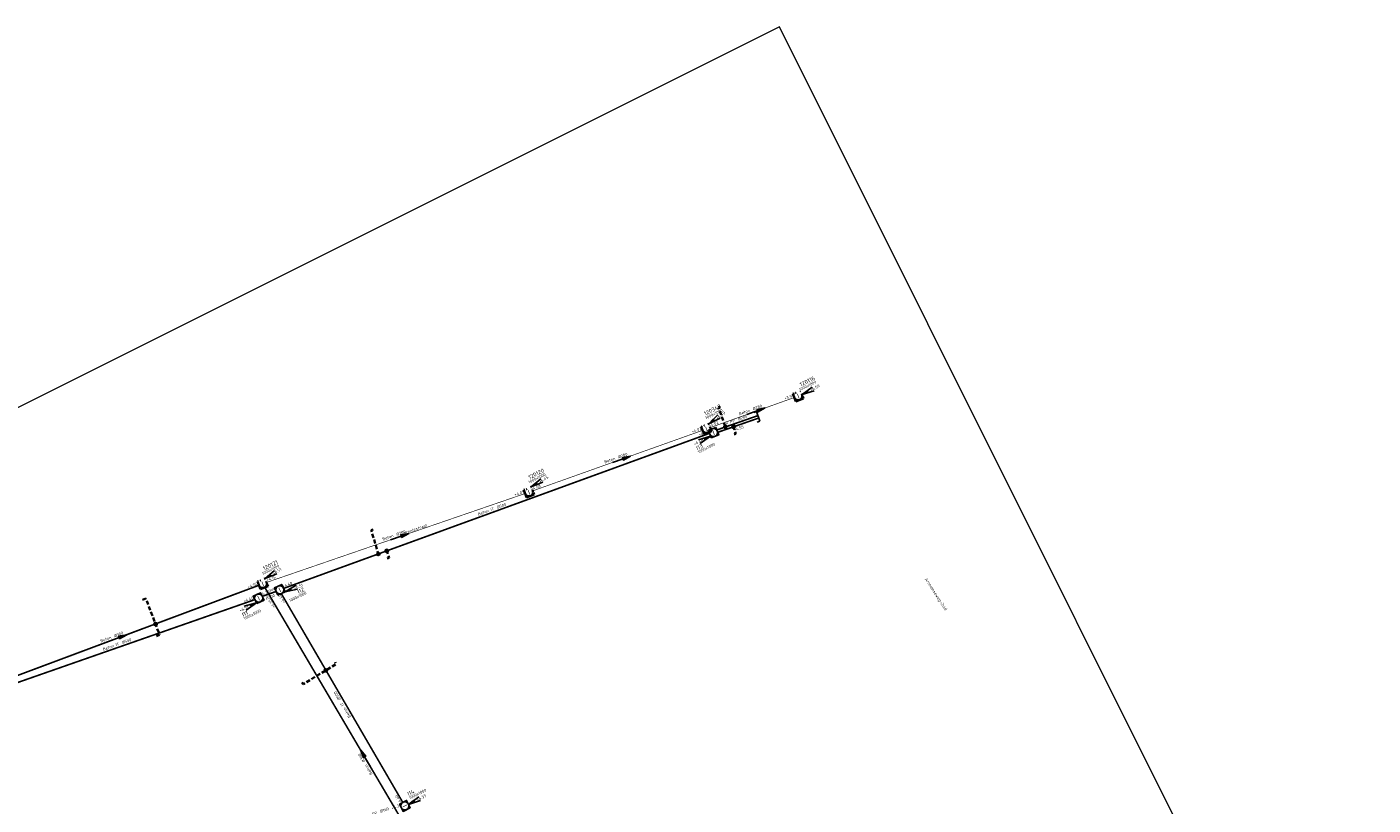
# Model space of a CAD drawing. Header units: metres. Extents: x 154356 to 156379, y 460545 to 462673.
# Tile 8 of 10: x 155211 to 155377, y 461676 to 461772. Entities that reach past the tile are written whole.
import ezdxf
from ezdxf.enums import TextEntityAlignment as Align

# ---------------------------------------------------------------- set-up
doc = ezdxf.new("R2010")
doc.units = ezdxf.units.M
for name, pattern in [('RI-HWA-SO', [7.4, 5, -2.4]), ('RI-ITR', [10.4, 5, -1.8, 0, -1.8, 0, -1.8]), ('RI-VWA', [11, 5, -3, 0, -3])]:
    doc.linetypes.add(name, pattern=pattern)
for name, color, linetype, lineweight in [('B-OI-RI-VWA_TRANSPORTLEIDING-G', 253, 'RI-VWA', 35), ('B-WE-RI-VWA_DIAM-BOB-STROOMRICHTING-S', 253, 'Continuous', 25), ('B-WE-RI-VWA_PUTDEKSELHOOGTE-S', 253, 'Continuous', 25), ('B-WE-RI-VWA_PUTNUMMER-T50', 253, 'Continuous', 50), ('B-WE-RI-VWA_RIOOLPUT-S-200', 253, 'RI-VWA', 35)]:
    doc.layers.add(name, color=color, linetype=linetype, lineweight=lineweight)
for name, color, linetype, lineweight, true_color in [('N-OI-RI-VWA_TRANSPORTLEIDING-G', 20, 'RI-VWA', 35, 0xff3f00), ('N-WE-RI-HWA_DIAM-BOB-STROOMRICHTING-S', 150, 'Continuous', 25, 0x007fff), ('N-WE-RI-HWA_HULPSTUK-S', 150, 'Continuous', 25, 0x007fff), ('N-WE-RI-HWA_HULPSTUK-S-200', 150, 'Continuous', 25, 0x007fff), ('N-WE-RI-HWA_RIOOLLEIDING_PVC_125-G', 150, 'RI-HWA-SO', 35, 0x007fff), ('N-WE-RI-HWA_TRANSPORTLEIDING-G', 150, 'RI-HWA-SO', 35, 0x007fff), ('N-WE-RI-ITR_DIAM-BOB-STROOMRICHTING-S', 7, 'Continuous', 25, 0x00a500), ('N-WE-RI-ITR_PUTDEKSELHOOGTE-S', 7, 'Continuous', 25, 0x00a500), ('N-WE-RI-ITR_PUTNUMMER-T25', 7, 'Continuous', 25, 0x00a500), ('N-WE-RI-ITR_RIOOLPUT-S-200', 7, 'Continuous', 25, 0x00a500), ('N-WE-RI-ITR_RIOOLPUT-T18', 7, 'Continuous', 18, 0x00a500), ('N-WE-RI-ITR_TRANSPORTLEIDING-G', 7, 'RI-ITR', 35, 0x00a500), ('N-WE-RI-VWA_DIAM-BOB-STROOMRICHTING-S', 20, 'Continuous', 25, 0xff3f00), ('X-XX-AL-T18', 1, 'Continuous', 18, 0xff0000)]:
    doc.layers.add(name, color=color, linetype=linetype, lineweight=lineweight, true_color=true_color)
doc.layers.add('X-XX-AL-HULPLIJN', color=4, linetype='Continuous', lineweight=18, plot=False)
doc.styles.add('NLCS-ISO', font='NLCS-ISO.ttf')
doc.styles.add('NLCS-ISO-M200-T18', font='NLCS-ISO.ttf', dxfattribs={"height": 0.36})
doc.styles.add('NLCS-ISO-M200-T25', font='NLCS-ISO.ttf', dxfattribs={"height": 0.5})

# ---------------------------------------------------------------- blocks, each defined once
blk = doc.blocks.new('*U29')
at = {"ltscale": 0.1}
blk.add_hatch(color=256, dxfattribs=at).paths.add_polyline_path([(8.5, 0), (3.5, -0.83), (3.5, 0.83)])
at = {"flags": 128}
blk.add_lwpolyline([(3.5, 0), (-3.5, 0)], dxfattribs=at)
at = {"ltscale": 0.1, "flags": 128}
blk.add_lwpolyline([(8.5, 0), (3.5, -0.83), (3.5, 0.83)], close=True, dxfattribs=at)
at = {"ltscale": 0.1, "style": 'NLCS-ISO'}
for tag, p in [('BOBL', (-118.74, 0)), ('MAT', (-1, 0.5))]:
    blk.add_attdef(tag, text='', height=1.8, dxfattribs=at).set_placement(p, align=Align.BOTTOM_RIGHT)
for tag, p in [('DIA', (1, 0.5)), ('BOBR', (111.14, 0))]:
    blk.add_attdef(tag, text='', height=1.8, dxfattribs=at).set_placement(p, align=Align.BOTTOM_LEFT)
blk = doc.blocks.new('SRI-HULP_EINDKAP-SO')
for p, q in [((0, -6.2), (0, 6.2)), ((0, 6.2), (3.5, 6.2)), ((0, -6.2), (3.5, -6.2))]:
    blk.add_line(p, q)
blk = doc.blocks.new('SRI-PUT_INSPECTIE-SO')
at = {"flags": 128}
blk.add_lwpolyline([(-2, -2), (2, -2), (2, 2), (-2, 2)], close=True, dxfattribs=at)
blk.add_circle((0, 0), 2)
at = {"style": 'NLCS-ISO'}
blk.add_text('I', height=2.5, dxfattribs=at).set_placement((0, -0.01), align=Align.MIDDLE_CENTER)
blk = doc.blocks.new('*U54')
at = {"ltscale": 0.1, "style": 'NLCS-ISO'}
for tag, p in [('BOBL', (-67.42, 0)), ('MAT', (-1, 0.5))]:
    blk.add_attdef(tag, text='', height=1.8, dxfattribs=at).set_placement(p, align=Align.BOTTOM_RIGHT)
for tag, p in [('DIA', (1, 0.5)), ('BOBR', (69.75, 0))]:
    blk.add_attdef(tag, text='', height=1.8, dxfattribs=at).set_placement(p, align=Align.BOTTOM_LEFT)
blk = doc.blocks.new('*U64')
at = {"ltscale": 0.1, "style": 'NLCS-ISO'}
for tag, p in [('BOBL', (-81.08, 0)), ('MAT', (-1, 0.5))]:
    blk.add_attdef(tag, text='', height=1.8, dxfattribs=at).set_placement(p, align=Align.BOTTOM_RIGHT)
for tag, p in [('DIA', (1, 0.5)), ('BOBR', (80.39, 0))]:
    blk.add_attdef(tag, text='', height=1.8, dxfattribs=at).set_placement(p, align=Align.BOTTOM_LEFT)
blk = doc.blocks.new('*U40')
at = {"ltscale": 0.1, "style": 'NLCS-ISO'}
for tag, p in [('BOBL', (-133.92, 0)), ('MAT', (-1, 0.5))]:
    blk.add_attdef(tag, text='', height=1.8, dxfattribs=at).set_placement(p, align=Align.BOTTOM_RIGHT)
for tag, p in [('DIA', (1, 0.5)), ('BOBR', (133.48, 0))]:
    blk.add_attdef(tag, text='', height=1.8, dxfattribs=at).set_placement(p, align=Align.BOTTOM_LEFT)
blk = doc.blocks.new('*U73')
at = {"ltscale": 0.1, "style": 'NLCS-ISO'}
for tag, p in [('BOBL', (-8.34, 0)), ('MAT', (-1, 0.5))]:
    blk.add_attdef(tag, text='', height=1.8, dxfattribs=at).set_placement(p, align=Align.BOTTOM_RIGHT)
for tag, p in [('DIA', (1, 0.5)), ('BOBR', (8.25, 0))]:
    blk.add_attdef(tag, text='', height=1.8, dxfattribs=at).set_placement(p, align=Align.BOTTOM_LEFT)
blk = doc.blocks.new('*U65')
at = {"ltscale": 0.1, "style": 'NLCS-ISO'}
for tag, p in [('BOBL', (-4.81, 0)), ('MAT', (-1, 0.5))]:
    blk.add_attdef(tag, text='', height=1.8, dxfattribs=at).set_placement(p, align=Align.BOTTOM_RIGHT)
for tag, p in [('DIA', (1, 0.5)), ('BOBR', (6.77, 0))]:
    blk.add_attdef(tag, text='', height=1.8, dxfattribs=at).set_placement(p, align=Align.BOTTOM_LEFT)
blk = doc.blocks.new('*U72')
at = {"ltscale": 0.1, "style": 'NLCS-ISO'}
for tag, p in [('BOBL', (-4.81, 0)), ('MAT', (-1, 0.5))]:
    blk.add_attdef(tag, text='', height=1.8, dxfattribs=at).set_placement(p, align=Align.BOTTOM_RIGHT)
for tag, p in [('DIA', (1, 0.5)), ('BOBR', (6.77, 0))]:
    blk.add_attdef(tag, text='', height=1.8, dxfattribs=at).set_placement(p, align=Align.BOTTOM_LEFT)
blk = doc.blocks.new('SRI-PUTDEKSELHOOGTE-SO')
blk.add_hatch(color=256).paths.add_polyline_path([(3.66, 1.37), (3.02, 2.49), (0, 0)])
for p, q in [((0, 0), (6.04, 4.97)), ((0, 0), (7.32, 2.74)), ((0, 0), (3.02, 2.49)), ((3.15, 2.26), (3.53, 1.59))]:
    blk.add_line(p, q)
at = {"ltscale": 0.1, "style": 'NLCS-ISO'}
blk.add_attdef('PUTHGT', text='', height=1.8, rotation=30, dxfattribs=at).set_placement((5.02, 2.93), align=Align.MIDDLE_LEFT)
blk = doc.blocks.new('*U83')
at = {"ltscale": 0.1}
blk.add_hatch(color=256, dxfattribs=at).paths.add_polyline_path([(8.5, 0), (3.5, -0.83), (3.5, 0.83)])
at = {"flags": 128}
blk.add_lwpolyline([(3.5, 0), (-3.5, 0)], dxfattribs=at)
at = {"ltscale": 0.1, "flags": 128}
blk.add_lwpolyline([(8.5, 0), (3.5, -0.83), (3.5, 0.83)], close=True, dxfattribs=at)
at = {"ltscale": 0.1, "style": 'NLCS-ISO'}
for tag, p in [('BOBL', (-78.09, 0)), ('MAT', (-1, 0.5))]:
    blk.add_attdef(tag, text='', height=1.8, dxfattribs=at).set_placement(p, align=Align.BOTTOM_RIGHT)
for tag, p in [('DIA', (1, 0.5)), ('BOBR', (77.95, 0))]:
    blk.add_attdef(tag, text='', height=1.8, dxfattribs=at).set_placement(p, align=Align.BOTTOM_LEFT)
blk = doc.blocks.new('*U84')
at = {"ltscale": 0.1}
blk.add_hatch(color=256, dxfattribs=at).paths.add_polyline_path([(8.5, 0), (3.5, -0.83), (3.5, 0.83)])
at = {"flags": 128}
blk.add_lwpolyline([(3.5, 0), (-3.5, 0)], dxfattribs=at)
at = {"ltscale": 0.1, "flags": 128}
blk.add_lwpolyline([(8.5, 0), (3.5, -0.83), (3.5, 0.83)], close=True, dxfattribs=at)
at = {"ltscale": 0.1, "style": 'NLCS-ISO'}
for tag, p in [('BOBL', (-49.99, 0)), ('MAT', (-1, 0.5))]:
    blk.add_attdef(tag, text='', height=1.8, dxfattribs=at).set_placement(p, align=Align.BOTTOM_RIGHT)
for tag, p in [('DIA', (1, 0.5)), ('BOBR', (49.16, 0))]:
    blk.add_attdef(tag, text='', height=1.8, dxfattribs=at).set_placement(p, align=Align.BOTTOM_LEFT)
blk = doc.blocks.new('*U85')
at = {"ltscale": 0.1}
blk.add_hatch(color=256, dxfattribs=at).paths.add_polyline_path([(8.5, 0), (3.5, -0.83), (3.5, 0.83)])
at = {"flags": 128}
blk.add_lwpolyline([(3.5, 0), (-3.5, 0)], dxfattribs=at)
at = {"ltscale": 0.1, "flags": 128}
blk.add_lwpolyline([(8.5, 0), (3.5, -0.83), (3.5, 0.83)], close=True, dxfattribs=at)
at = {"ltscale": 0.1, "style": 'NLCS-ISO'}
for tag, p in [('BOBL', (-21.78, 0)), ('MAT', (-1, 0.5))]:
    blk.add_attdef(tag, text='', height=1.8, dxfattribs=at).set_placement(p, align=Align.BOTTOM_RIGHT)
for tag, p in [('DIA', (1, 0.5)), ('BOBR', (21.59, 0))]:
    blk.add_attdef(tag, text='', height=1.8, dxfattribs=at).set_placement(p, align=Align.BOTTOM_LEFT)
blk = doc.blocks.new('*U98')
at = {"ltscale": 0.1}
blk.add_hatch(color=256, dxfattribs=at).paths.add_polyline_path([(8.5, 0), (3.5, -0.83), (3.5, 0.83)])
at = {"flags": 128}
blk.add_lwpolyline([(3.5, 0), (-3.5, 0)], dxfattribs=at)
at = {"ltscale": 0.1, "flags": 128}
blk.add_lwpolyline([(8.5, 0), (3.5, -0.83), (3.5, 0.83)], close=True, dxfattribs=at)
at = {"ltscale": 0.1, "style": 'NLCS-ISO'}
for tag, p in [('BOBL', (-89.71, 0)), ('MAT', (-1, 0.5))]:
    blk.add_attdef(tag, text='', height=1.8, dxfattribs=at).set_placement(p, align=Align.BOTTOM_RIGHT)
for tag, p in [('DIA', (1, 0.5)), ('BOBR', (88.78, 0))]:
    blk.add_attdef(tag, text='', height=1.8, dxfattribs=at).set_placement(p, align=Align.BOTTOM_LEFT)
blk = doc.blocks.new('SRI-HULP_INLAAT_125MM-SO')
h = blk.add_hatch(color=256)
h.dxf.hatch_style = 1
h.paths.add_polyline_path([(-0.71, 0.71, 0.198912), (-1, 0, 0.198912), (-0.71, -0.71), (0, 0)])
h = blk.add_hatch(color=256)
h.dxf.hatch_style = 1
h.paths.add_polyline_path([(1, 0, 0.198912), (0.71, 0.71), (0, 0), (0.71, -0.71, 0.198912)])
for p, q in [((-0.71, 0.71), (0.71, -0.71)), ((-0.71, -0.71), (0.71, 0.71))]:
    blk.add_line(p, q)
blk.add_circle((0, 0), 1)

msp = doc.modelspace()

# ---------------------------------------------------------------- linework, layer by layer
at = {"layer": 'B-OI-RI-VWA_TRANSPORTLEIDING-G', "const_width": 0.075, "flags": 128}
msp.add_lwpolyline([(155295.47, 461722.17), (155305.87, 461725.89)], dxfattribs=at)
at = {"layer": 'N-OI-RI-VWA_TRANSPORTLEIDING-G', "ltscale": 0.2, "const_width": 0.2, "flags": 128}
msp.add_lwpolyline([(155265.81, 461659.38), (155240.46, 461702.42)], dxfattribs=at)
at = {"layer": 'N-WE-RI-HWA_RIOOLLEIDING_PVC_125-G', "ltscale": 0.1, "flags": 128}
for points in [[(155298.42, 461721.32), (155298.65, 461721.41), (155298.34, 461722.27)], [(155253.83, 461709.59), (155253.59, 461709.52), (155254.47, 461706.56)], [(155255.58, 461706.02), (155255.81, 461706.1), (155255.51, 461706.94)], [(155225.34, 461700.9), (155225.76, 461701.06), (155227.38, 461696.79), (155227.46, 461696.57), (155227.04, 461696.41)], [(155245.04, 461690.69), (155245.17, 461690.48), (155248, 461692.2), (155249.27, 461692.97), (155249.14, 461693.19)]]:
    msp.add_lwpolyline(points, dxfattribs=at)
at = {"layer": 'N-WE-RI-HWA_TRANSPORTLEIDING-G', "ltscale": 0.2, "const_width": 0.2, "flags": 128}
for points in [[(155296.29, 461721.88), (155301.39, 461723.66)], [(155296.4, 461721.59), (155301.49, 461723.36)], [(155241.85, 461701.93), (155240.15, 461701.33)]]:
    msp.add_lwpolyline(points, dxfattribs=at)
at = {"layer": 'N-WE-RI-ITR_TRANSPORTLEIDING-G', "ltscale": 0.2, "const_width": 0.2, "flags": 128}
for points in [[(155242.78, 461702.31), (155295.38, 461721.46)], [(155239.23, 461700.93), (155206.32, 461689.43)], [(155242.49, 461701.67), (155257.5, 461675.88)]]:
    msp.add_lwpolyline(points, dxfattribs=at)
at = {"layer": 'X-XX-AL-HULPLIJN'}
msp.add_lwpolyline([(155163.25, 461517.91), (155377.34, 461624.89), (155304.01, 461771.65), (155089.92, 461664.67)], close=True, dxfattribs=at)

# ---------------------------------------------------------------- block references
at = {"layer": 'B-WE-RI-VWA_DIAM-BOB-STROOMRICHTING-S', "xscale": 0.2, "yscale": 0.2, "zscale": 0.2}
for name, p, rotation, values in [('*U85', (155300.67, 461724.03), 19.70425320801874, {'MAT': 'Beton', 'DIA': '%%c280', 'BOBL': '+4.02', 'BOBR': '+3.99'}), ('*U83', (155256.64, 461708.54), 18.96445729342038, {'MAT': 'Beton', 'DIA': '%%c280', 'BOBL': '+4.15', 'BOBR': '+4.09'})]:
    msp.add_blockref(name, p, dxfattribs=dict(at, rotation=rotation)).add_auto_attribs(values)
at = {"layer": 'B-WE-RI-VWA_RIOOLPUT-S-200', "xscale": 0.25, "yscale": 0.25, "zscale": 0.25, "rotation": 21.2753659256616}
for p in [(155306.34, 461726.06), (155295, 461722), (155273.08, 461714.19), (155240.2, 461702.87)]:
    msp.add_blockref('SRI-PUT_INSPECTIE-SO', p, dxfattribs=at)
at = {"layer": 'N-WE-RI-HWA_DIAM-BOB-STROOMRICHTING-S'}
ref = msp.add_blockref('*U65', (155298.84, 461722.77), dxfattribs=dict(at, xscale=0.2, yscale=0.2, zscale=0.2, rotation=19.21808274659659))
ref.add_attrib('MAT', '2x PP', dxfattribs={"layer": '0', "ltscale": 0.1, "height": 0.36, "rotation": 19.2181, "style": 'NLCS-ISO'}).set_placement((155298.62, 461722.8), align=Align.BOTTOM_RIGHT)
ref.add_attrib('DIA', '%%c200', dxfattribs={"layer": '0', "ltscale": 0.1, "height": 0.36, "rotation": 19.2181, "style": 'NLCS-ISO'}).set_placement((155299, 461722.93), align=Align.BOTTOM_LEFT)
ref = msp.add_blockref('*U65', (155298.35, 461721.45), dxfattribs=dict(at, xscale=0.2, yscale=0.2, zscale=0.2, rotation=19.21808274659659))
ref.add_attrib('DIA', '+4.55', dxfattribs={"layer": '0', "ltscale": 0.1, "height": 0.36, "rotation": 19.2181, "style": 'NLCS-ISO'}).set_placement((155298.5, 461721.61), align=Align.BOTTOM_LEFT)
ref = msp.add_blockref('*U72', (155241.99, 461701.9), dxfattribs=dict(at, xscale=0.2000000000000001, yscale=0.2000000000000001, zscale=0.2000000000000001, rotation=19.40395554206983))
ref.add_attrib('MAT', 'PP', dxfattribs={"layer": '0', "ltscale": 0.1, "height": 0.36, "rotation": 19.404, "style": 'NLCS-ISO'}).set_placement((155241.77, 461701.93), align=Align.BOTTOM_RIGHT)
ref = msp.add_blockref('*U72', (155241.39, 461701.65), dxfattribs=dict(at, xscale=0.2000000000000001, yscale=0.2000000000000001, zscale=0.2000000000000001, rotation=19.40395554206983))
ref.add_attrib('MAT', '+4.75', dxfattribs={"layer": '0', "ltscale": 0.1, "height": 0.36, "rotation": 19.404, "style": 'NLCS-ISO'}).set_placement((155241.16, 461701.68), align=Align.BOTTOM_RIGHT)
ref = msp.add_blockref('*U72', (155240.53, 461700.63), dxfattribs=dict(at, xscale=0.2000000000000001, yscale=0.2000000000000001, zscale=0.2000000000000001, rotation=19.40395554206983))
ref.add_attrib('DIA', '%%c200', dxfattribs={"layer": '0', "ltscale": 0.1, "height": 0.36, "rotation": 19.404, "style": 'NLCS-ISO'}).set_placement((155240.68, 461700.79), align=Align.BOTTOM_LEFT)
at = {"layer": 'N-WE-RI-HWA_DIAM-BOB-STROOMRICHTING-S', "xscale": 0.2, "yscale": 0.2, "zscale": 0.2, "rotation": 19.95525098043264}
msp.add_blockref('*U73', (155254.65, 461674.32), dxfattribs=at).add_auto_attribs({'MAT': 'PP', 'DIA': '%%c160', 'BOBL': '+5.38', 'BOBR': '+5.38'})
at = {"layer": 'N-WE-RI-HWA_HULPSTUK-S', "xscale": 0.1, "yscale": 0.1, "zscale": 0.1, "rotation": 199.2180827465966}
msp.add_blockref('SRI-HULP_EINDKAP-SO', (155301.4, 461723.56), dxfattribs=at)
at = {"layer": 'N-WE-RI-HWA_HULPSTUK-S-200', "xscale": 0.2, "yscale": 0.2, "zscale": 0.2, "rotation": 28.24990663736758}
for p in [(155298.34, 461722.27), (155254.47, 461706.56), (155255.51, 461706.94), (155226.96, 461697.9), (155248, 461692.2)]:
    msp.add_blockref('SRI-HULP_INLAAT_125MM-SO', p, dxfattribs=at)
at = {"layer": 'N-WE-RI-ITR_DIAM-BOB-STROOMRICHTING-S', "xscale": 0.2, "yscale": 0.2, "zscale": 0.2}
for name, p, rotation in [('*U40', (155269.08, 461711.88), 20.00000000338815), ('*U64', (155222.77, 461695.18), 19.26419845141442), ('*U54', (155250.12, 461688.56), 120.1955546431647)]:
    msp.add_blockref(name, p, dxfattribs=dict(at, rotation=rotation)).add_auto_attribs({'MAT': 'Beton IT', 'DIA': '%%c500', 'BOBL': '+4.40', 'BOBR': '+4.40'})
at = {"layer": 'N-WE-RI-ITR_PUTDEKSELHOOGTE-S', "xscale": 0.2, "yscale": 0.2, "zscale": 0.2, "rotation": 357.5439726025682}
msp.add_blockref('SRI-PUTDEKSELHOOGTE-SO', (155258.21, 461675.64), dxfattribs=at).add_auto_attribs({'PUTHGT': '+6.33'})
at = {"layer": 'N-WE-RI-ITR_RIOOLPUT-S-200', "xscale": 0.25, "yscale": 0.25, "zscale": 0.25}
for p, rotation in [((155295.88, 461721.56), 20), ((155242.3, 461702.14), 25), ((155239.69, 461701.12), 25)]:
    msp.add_blockref('SRI-PUT_INSPECTIE-SO', p, dxfattribs=dict(at, rotation=rotation))
at = {"layer": 'N-WE-RI-VWA_DIAM-BOB-STROOMRICHTING-S', "xscale": 0.2, "yscale": 0.2, "zscale": 0.2, "rotation": 120.4948232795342}
msp.add_blockref('*U29', (155253.14, 461680.9), dxfattribs=at).add_auto_attribs({'MAT': 'Beton', 'DIA': '%%c300', 'BOBL': '+4.26', 'BOBR': '+4.15'})

# ---------------------------------------------------------------- texts
at = {"layer": 'X-XX-AL-T18', "style": 'NLCS-ISO-M200-T18'}
for s, rotation, p in [('Lorentzstraat', 19.5, (155258.92, 461709.59)), ('Arnhemseweg-Zuid', 302.9, (155323.31, 461701.58))]:
    msp.add_text(s, height=0.36, rotation=rotation, dxfattribs=at).set_placement(p, align=Align.MIDDLE)

# ---------------------------------------------------------------- next in the draw order: texts
at = {"layer": 'B-WE-RI-VWA_RIOOLPUT-S-200', "char_height": 0.36, "attachment_point": 3, "rotation": 26.5503, "style": 'NLCS-ISO-M200-T18', "bg_fill": 3, "box_fill_scale": 1, "bg_fill_color": 256, "bg_fill_transparency": 0}
for insert in [(155308.47, 461728.01), (155296.88, 461724.54)]:
    msp.add_mtext('1000x1000', dxfattribs=dict(at, insert=insert))
at = {"layer": 'N-WE-RI-ITR_RIOOLPUT-T18', "char_height": 0.36, "rotation": 26.5503, "style": 'NLCS-ISO-M200-T18', "bg_fill": 3, "box_fill_scale": 1, "bg_fill_color": 256, "bg_fill_transparency": 0}
for insert, attachment_point in [((155293.88, 461719.28), 1), ((155245.48, 461701.97), 3), ((155237.78, 461698.72), 1), ((155258.21, 461676.58), 1)]:
    msp.add_mtext('1000x1000', dxfattribs=dict(at, insert=insert, attachment_point=attachment_point))

# ---------------------------------------------------------------- next in the draw order: block references
at = {"layer": 'N-WE-RI-HWA_HULPSTUK-S-200', "xscale": 0.2, "yscale": 0.2, "zscale": 0.2, "rotation": 28.24990663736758}
msp.add_blockref('SRI-HULP_INLAAT_125MM-SO', (155297.34, 461722.25), dxfattribs=at)

# ---------------------------------------------------------------- next in the draw order: texts
at = {"layer": 'B-WE-RI-VWA_PUTNUMMER-T50', "char_height": 0.5, "attachment_point": 3, "rotation": 26.5503, "style": 'NLCS-ISO-M200-T25', "bg_fill": 3, "box_fill_scale": 1, "bg_fill_color": 256, "bg_fill_transparency": 0}
for s, insert in [('120116', (155308.23, 461728.57)), ('120348', (155296.65, 461725.1))]:
    msp.add_mtext(s, dxfattribs=dict(at, insert=insert))
at = {"layer": 'N-WE-RI-ITR_PUTNUMMER-T25', "char_height": 0.5, "rotation": 26.5503, "style": 'NLCS-ISO-M200-T25', "bg_fill": 3, "box_fill_scale": 1, "bg_fill_color": 256, "bg_fill_transparency": 0}
for s, insert, attachment_point in [('I13', (155293.66, 461719.82), 1), ('I12', (155245.17, 461702.47), 3), ('I11', (155237.56, 461699.26), 1), ('I14', (155257.99, 461677.13), 1)]:
    msp.add_mtext(s, dxfattribs=dict(at, insert=insert, attachment_point=attachment_point))

# ---------------------------------------------------------------- next in the draw order: linework, layer by layer
at = {"layer": 'B-OI-RI-VWA_TRANSPORTLEIDING-G', "const_width": 0.075, "flags": 128}
for points in [[(155273.55, 461714.36), (155294.53, 461721.83)], [(155240.67, 461703.05), (155272.61, 461714.03)]]:
    msp.add_lwpolyline(points, dxfattribs=at)
at = {"layer": 'N-OI-RI-VWA_TRANSPORTLEIDING-G', "ltscale": 0.2, "const_width": 0.2, "flags": 128}
msp.add_lwpolyline([(155203.86, 461689.3), (155239.73, 461702.7)], dxfattribs=at)
at = {"layer": 'N-WE-RI-HWA_RIOOLLEIDING_PVC_125-G', "ltscale": 0.1, "flags": 128}
msp.add_lwpolyline([(155296.71, 461724.75), (155296.48, 461724.67), (155297.34, 461722.25)], dxfattribs=at)

# ---------------------------------------------------------------- next in the draw order: block references
at = {"layer": 'B-WE-RI-VWA_DIAM-BOB-STROOMRICHTING-S', "xscale": 0.2, "yscale": 0.2, "zscale": 0.2, "rotation": 19.61076072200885}
msp.add_blockref('*U84', (155284.04, 461718.09), dxfattribs=at).add_auto_attribs({'MAT': 'Beton', 'DIA': '%%c280', 'BOBL': '+4.08', 'BOBR': '+4.02'})
at = {"layer": 'B-WE-RI-VWA_PUTDEKSELHOOGTE-S'}
for p, xscale, yscale, zscale, rotation, values in [((155306.81, 461726.24), 0.2, 0.2, 0.2, 357.5439726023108, {'PUTHGT': '+6.59'}), ((155295.29, 461722.64), 0.1999999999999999, 0.1999999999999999, 0.1999999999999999, 5.681418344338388, {'PUTHGT': '+6.49'})]:
    msp.add_blockref('SRI-PUTDEKSELHOOGTE-SO', p, dxfattribs=dict(at, xscale=xscale, yscale=yscale, zscale=zscale, rotation=rotation)).add_auto_attribs(values)
at = {"layer": 'N-WE-RI-ITR_PUTDEKSELHOOGTE-S'}
ref = msp.add_blockref('SRI-PUTDEKSELHOOGTE-SO', (155295.51, 461721.1), dxfattribs=dict(at, xscale=-0.2, yscale=0.2, zscale=0.2, rotation=55.55654613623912))
ref.add_attrib('PUTHGT', '+6.40', dxfattribs={"layer": '0', "ltscale": 0.1, "height": 0.36, "rotation": 25.5565, "style": 'NLCS-ISO'}).set_placement((155293.46, 461720.12), align=Align.MIDDLE_LEFT)
at = {"layer": 'N-WE-RI-ITR_PUTDEKSELHOOGTE-S', "xscale": 0.1999999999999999, "yscale": 0.1999999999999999, "zscale": 0.1999999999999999, "rotation": 351.1169046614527}
msp.add_blockref('SRI-PUTDEKSELHOOGTE-SO', (155242.97, 461701.9), dxfattribs=at).add_auto_attribs({'PUTHGT': '+6.51'})
at = {"layer": 'N-WE-RI-ITR_PUTDEKSELHOOGTE-S'}
ref = msp.add_blockref('SRI-PUTDEKSELHOOGTE-SO', (155239.41, 461700.54), dxfattribs=dict(at, xscale=-0.2, yscale=0.2, zscale=0.2, rotation=55.55654613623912))
ref.add_attrib('PUTHGT', '+6.51', dxfattribs={"layer": '0', "ltscale": 0.1, "height": 0.36, "rotation": 25.5565, "style": 'NLCS-ISO'}).set_placement((155237.35, 461699.56), align=Align.MIDDLE_LEFT)
at = {"layer": 'N-WE-RI-ITR_RIOOLPUT-S-200', "xscale": 0.25, "yscale": 0.25, "zscale": 0.25, "rotation": 297.0599712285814}
msp.add_blockref('SRI-PUT_INSPECTIE-SO', (155257.75, 461675.45), dxfattribs=at)
at = {"layer": 'N-WE-RI-VWA_DIAM-BOB-STROOMRICHTING-S', "xscale": 0.2, "yscale": 0.2, "zscale": 0.2, "rotation": 20.47361170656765}
msp.add_blockref('*U98', (155221.8, 461696, 6.17), dxfattribs=at).add_auto_attribs({'MAT': 'Beton', 'DIA': '%%c300', 'BOBL': '+4.15', 'BOBR': '+4.16'})

# ---------------------------------------------------------------- next in the draw order: texts
at = {"layer": 'B-WE-RI-VWA_RIOOLPUT-S-200', "char_height": 0.36, "attachment_point": 3, "rotation": 26.5503, "style": 'NLCS-ISO-M200-T18', "bg_fill": 3, "box_fill_scale": 1, "bg_fill_color": 256, "bg_fill_transparency": 0}
for insert in [(155275.02, 461716.61), (155242.14, 461705.29)]:
    msp.add_mtext('1000x1000', dxfattribs=dict(at, insert=insert))

# ---------------------------------------------------------------- next in the draw order: texts
at = {"layer": 'B-WE-RI-VWA_PUTNUMMER-T50', "char_height": 0.5, "attachment_point": 3, "rotation": 26.5503, "style": 'NLCS-ISO-M200-T25', "bg_fill": 3, "box_fill_scale": 1, "bg_fill_color": 256, "bg_fill_transparency": 0}
for s, insert in [('120120', (155274.79, 461717.16)), ('120121', (155241.91, 461705.84))]:
    msp.add_mtext(s, dxfattribs=dict(at, insert=insert))

# ---------------------------------------------------------------- next in the draw order: block references
at = {"layer": 'B-WE-RI-VWA_PUTDEKSELHOOGTE-S', "xscale": 0.2, "yscale": 0.2, "zscale": 0.2}
for p, rotation, values in [((155273.36, 461714.84), 1.298570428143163, {'PUTHGT': '+6.45'}), ((155240.48, 461703.52), 1.409917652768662, {'PUTHGT': '+6.51'})]:
    msp.add_blockref('SRI-PUTDEKSELHOOGTE-SO', p, dxfattribs=dict(at, rotation=rotation)).add_auto_attribs(values)

doc.saveas('drawing.dxf')
